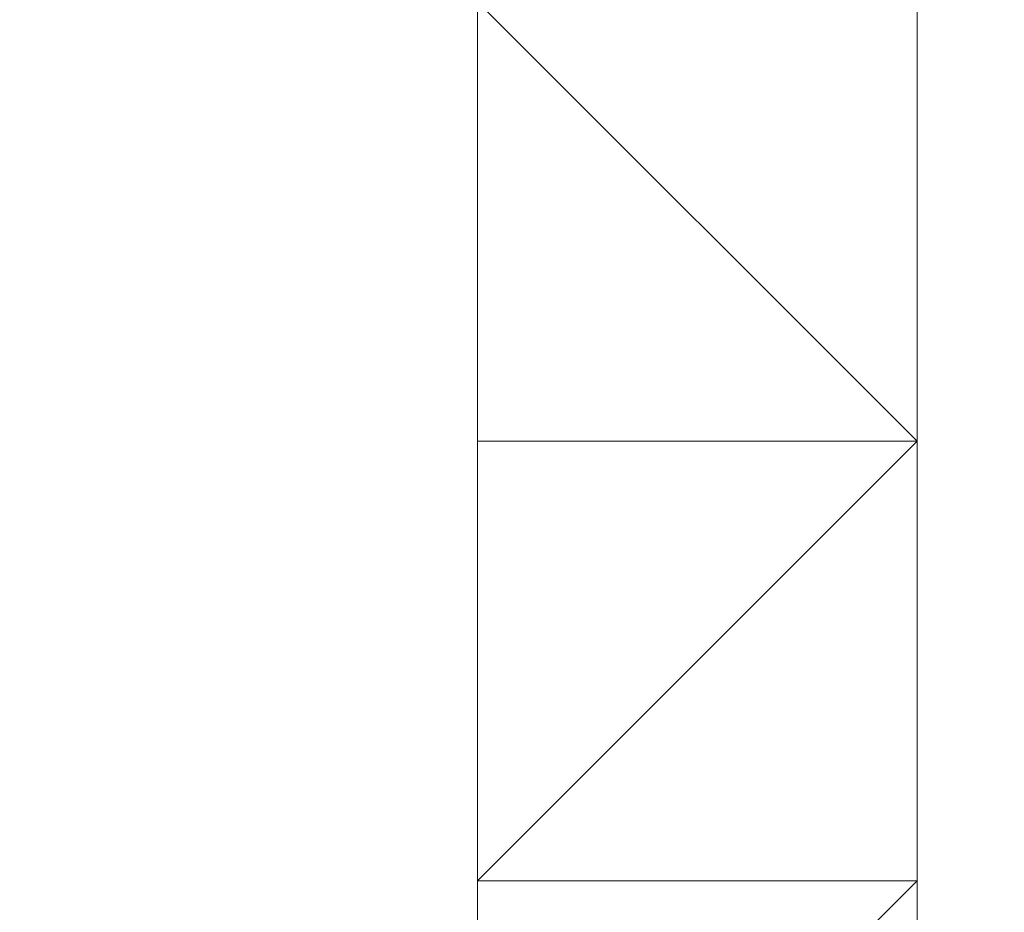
# Model space of a CAD drawing. Header units: inches. Extents: x -79624 to 52587, y -27526 to 10116.
# Tile 194 of 256: x 5675 to 5695, y -7245 to -7227. Entities that reach past the tile are written whole.
import ezdxf
from ezdxf import colors
from ezdxf.entities.mleader import LeaderData, LeaderLine
from ezdxf.math import Vec2, Vec3

# ---------------------------------------------------------------- set-up
doc = ezdxf.new("R2010")
doc.units = ezdxf.units.IN
doc.header["$MEASUREMENT"] = 0
doc.layers.add('- მექანიკური ნაწილი', color=7, linetype='Continuous', lineweight=18)
doc.layers.add('Dimensioning - General', color=7, linetype='Continuous')
doc.styles.add('CT', font='ARIALN.TTF', dxfattribs={"height": 200})
doc.styles.add('GENERATED_STYLE_1', font='txt')
doc.dimstyles.new('GENERATED_STYLE__1', dxfattribs={"dimtxt": 100, "dimasz": 76, "dimexe": 0.18, "dimexo": 0.0625, "dimgap": 0, "dimtad": 0, "dimdec": 0, "dimlfac": 0.1, "dimzin": 0, "dimdsep": 46, "dimtxsty": 'GENERATED_STYLE_1', "dimblk": 'ARROWHEAD_5', "dimblk1": 'ARROWHEAD_5', "dimblk2": 'ARROWHEAD_5', "dimcen": 0.09, "dimse1": 1, "dimse2": 1, "dimclrd": 7, "dimclre": 7, "dimclrt": 7, "dimadec": 0, "dimazin": 0, "dimtfac": 1, "dimtdec": 4, "dimtmove": 0, "dimatfit": 3, "dimfxl": 1, "dimtolj": 1, "dimtzin": 0, "dimarcsym": 0})

# ---------------------------------------------------------------- blocks, each defined once
blk = doc.blocks.new('ARROWHEAD_5')
at = {"linetype": 'Continuous', "lineweight": 0}
blk.add_hatch(color=0, dxfattribs=at).paths.add_polyline_path([(-1, 0.2679), (0, 0), (-1, -0.2679)])
at = {"color": 0, "linetype": 'Continuous', "lineweight": 0}
blk.add_line((0, 0), (-1, 0), dxfattribs=at)
blk = doc.blocks.new('*D249')
at = {"layer": 'Defpoints', "color": 0, "linetype": 'Continuous', "transparency": 16777216}
for p in [(358.556, 209.203), (25258.556, 209.203), (1258.556, -26125.722)]:
    blk.add_point(p, dxfattribs=at)
at = {"layer": 'Dimensioning - General', "color": 7, "linetype": 'Continuous', "lineweight": -2, "transparency": 16777216}
for p, q in [((358.556, 133.203), (358.556, -12795.724)), ((358.556, -26049.722), (358.556, -13148.104))]:
    blk.add_line(p, q, dxfattribs=at)
at = {"layer": 'Dimensioning - General', "color": 7, "linetype": 'Continuous', "lineweight": -2, "transparency": 16777216, "xscale": 76.00000000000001, "yscale": 76.00000000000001, "zscale": 76.00000000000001}
for p, rotation in [((358.556, 209.203), 90), ((358.556, -26125.722), 270)]:
    blk.add_blockref('ARROWHEAD_5', p, dxfattribs=dict(at, rotation=rotation))
at = {"layer": 'Dimensioning - General', "color": 7, "linetype": 'Continuous', "lineweight": 13, "transparency": 16777216, "insert": (358.556, -12971.914), "char_height": 100, "attachment_point": 5, "rotation": 90, "style": 'GENERATED_STYLE_1'}
blk.add_mtext('\\A1;2633', dxfattribs=at)
blk = doc.blocks.new('_DotSmall')
at = {"color": 0, "linetype": 'ByBlock', "const_width": 0.5}
blk.add_lwpolyline([(-0.0625, 0, 1), (0.0625, 0, 1)], format="xyb", close=True, dxfattribs=at)

msp = doc.modelspace()

# ---------------------------------------------------------------- linework, layer by layer
at = {"layer": '- მექანიკური ნაწილი', "color": 7, "lineweight": 0}
for points in [[(5684.05963, -7702.34471), (5684.05963, -7199.35115), (5657.11354, -7199.35115), (5684.05963, -7199.35115), (5657.11354, -7199.35115), (5684.05963, -7199.35115), (5657.11354, -7199.35115), (5657.11354, -7037.67465), (5639.14949, -7037.67465), (5639.14949, -7010.72856), (5630.16746, -7010.72856), (5630.16746, -7037.67465), (5639.14949, -7037.67465), (5657.11354, -7037.67465), (5639.14949, -7037.67465), (5639.14949, -7199.35115), (5630.16746, -7199.35115), (5639.14949, -7199.35115), (5639.14949, -7702.34471)], [(5782.86193, -7037.67465), (5728.96977, -7037.67465), (5684.05963, -7037.67465), (5684.05963, -7199.35115), (5684.05963, -7702.34471), (5657.11354, -7702.34471), (5657.11354, -7855.03918), (5639.14949, -7855.03918), (5639.14949, -7890.96729)], [(5657.11354, -7037.67465), (5657.11354, -7199.35115), (5684.05963, -7199.35115), (5684.05963, -7702.34471)], [(5728.96977, -7199.35115), (5684.05963, -7199.35115), (5684.05963, -7702.34471)]]:
    msp.add_lwpolyline(points, dxfattribs=at)
at = {"layer": '- მექანიკური ნაწილი', "lineweight": 0}
for points in [[(5684.05963, -7226.29723), (5693.04166, -7226.29723), (5693.04166, -7235.27926)], [(5684.05963, -7226.29723), (5684.05963, -7235.27926), (5693.04166, -7235.27926)], [(5693.04166, -7226.29723), (5684.05963, -7226.29723), (5693.04166, -7235.27926)], [(5684.05963, -7226.29723), (5693.04166, -7226.29723), (5693.04166, -7235.27926)], [(5693.04166, -7226.29723), (5684.05963, -7226.29723), (5693.04166, -7235.27926)], [(5684.05963, -7226.29723), (5693.04166, -7226.29723), (5693.04166, -7235.27926)], [(5693.04166, -7226.29723), (5684.05963, -7226.29723), (5693.04166, -7235.27926)], [(5684.05963, -7235.27926), (5684.05963, -7244.26129)], [(5693.04166, -7235.27926), (5684.05963, -7235.27926), (5684.05963, -7244.26129)], [(5693.04166, -7244.26129), (5693.04166, -7235.27926), (5684.05963, -7244.26129)], [(5684.05963, -7235.27926), (5693.04166, -7235.27926), (5684.05963, -7244.26129)], [(5693.04166, -7235.27926), (5684.05963, -7235.27926)], [(5693.04166, -7235.27926), (5684.05963, -7235.27926), (5684.05963, -7244.26129)], [(5693.04166, -7244.26129), (5693.04166, -7235.27926), (5684.05963, -7244.26129)], [(5684.05963, -7235.27926), (5693.04166, -7235.27926), (5684.05963, -7244.26129)], [(5684.05963, -7235.27926), (5684.05963, -7244.26129)], [(5693.04166, -7235.27926), (5684.05963, -7235.27926), (5684.05963, -7244.26129)], [(5693.04166, -7244.26129), (5693.04166, -7235.27926), (5684.05963, -7244.26129)], [(5693.04166, -7244.26129), (5693.04166, -7235.27926), (5693.04166, -7244.26129), (5684.05963, -7244.26129)], [(5684.05963, -7235.27926), (5693.04166, -7235.27926), (5684.05963, -7244.26129)], [(5693.04166, -7244.26129), (5684.05963, -7253.24331), (5693.04166, -7253.24331)], [(5684.05963, -7244.26129), (5693.04166, -7244.26129), (5684.05963, -7253.24331)], [(5693.04166, -7244.26129), (5684.05963, -7244.26129), (5684.05963, -7253.24331)], [(5684.05963, -7244.26129), (5693.04166, -7244.26129), (5684.05963, -7253.24331)], [(5693.04166, -7244.26129), (5684.05963, -7244.26129), (5684.05963, -7253.24331)], [(5684.05963, -7244.26129), (5693.04166, -7244.26129), (5684.05963, -7253.24331)], [(5693.04166, -7244.26129), (5684.05963, -7244.26129), (5684.05963, -7253.24331)]]:
    msp.add_lwpolyline(points, close=True, dxfattribs=at)
for points in [[(5684.05963, -7226.29723), (5693.04166, -7235.27926)], [(5684.05963, -7235.27926), (5684.05963, -7226.29723)], [(5684.05963, -7226.29723), (5684.05963, -7235.27926), (5684.05963, -7226.29723)], [(5684.05963, -7226.29723), (5684.05963, -7235.27926), (5684.05963, -7226.29723)], [(5684.05963, -7226.29723), (5684.05963, -7235.27926), (5684.05963, -7226.29723)], [(5684.05963, -7226.29723), (5684.05963, -7235.27926), (5684.05963, -7226.29723)], [(5684.05963, -7226.29723), (5684.05963, -7235.27926), (5684.05963, -7226.29723)], [(5684.05963, -7226.29723), (5684.05963, -7235.27926), (5684.05963, -7226.29723)], [(5684.05963, -7226.29723), (5684.05963, -7235.27926), (5684.05963, -7226.29723)], [(5684.05963, -7226.29723), (5684.05963, -7235.27926), (5684.05963, -7226.29723)], [(5684.05963, -7226.29723), (5684.05963, -7235.27926), (5684.05963, -7226.29723)], [(5684.05963, -7226.29723), (5684.05963, -7235.27926), (5684.05963, -7226.29723)], [(5684.05963, -7226.29723), (5684.05963, -7235.27926), (5684.05963, -7226.29723)], [(5684.05963, -7226.29723), (5684.05963, -7235.27926), (5684.05963, -7226.29723)], [(5693.04166, -7235.27926), (5684.05963, -7226.29723)], [(5684.05963, -7226.29723), (5693.04166, -7235.27926)], [(5684.05963, -7235.27926), (5684.05963, -7226.29723)], [(5684.05963, -7226.29723), (5684.05963, -7235.27926), (5684.05963, -7226.29723)], [(5684.05963, -7226.29723), (5684.05963, -7235.27926), (5684.05963, -7226.29723)], [(5684.05963, -7226.29723), (5684.05963, -7235.27926), (5684.05963, -7226.29723)], [(5684.05963, -7226.29723), (5684.05963, -7235.27926), (5684.05963, -7226.29723)], [(5684.05963, -7226.29723), (5684.05963, -7235.27926), (5684.05963, -7226.29723)], [(5684.05963, -7226.29723), (5684.05963, -7235.27926), (5684.05963, -7226.29723)], [(5684.05963, -7226.29723), (5684.05963, -7235.27926), (5684.05963, -7226.29723)], [(5684.05963, -7226.29723), (5684.05963, -7235.27926), (5684.05963, -7226.29723)], [(5684.05963, -7226.29723), (5684.05963, -7235.27926), (5684.05963, -7226.29723)], [(5684.05963, -7226.29723), (5684.05963, -7235.27926), (5684.05963, -7226.29723)], [(5684.05963, -7226.29723), (5684.05963, -7235.27926), (5684.05963, -7226.29723)], [(5684.05963, -7226.29723), (5684.05963, -7235.27926), (5684.05963, -7226.29723)], [(5684.05963, -7226.29723), (5684.05963, -7235.27926)], [(5693.04166, -7235.27926), (5684.05963, -7226.29723)], [(5684.05963, -7226.29723), (5693.04166, -7235.27926)], [(5684.05963, -7235.27926), (5684.05963, -7226.29723)], [(5684.05963, -7226.29723), (5684.05963, -7235.27926), (5684.05963, -7226.29723)], [(5684.05963, -7226.29723), (5684.05963, -7235.27926), (5684.05963, -7226.29723)], [(5684.05963, -7226.29723), (5684.05963, -7235.27926), (5684.05963, -7226.29723)], [(5684.05963, -7226.29723), (5684.05963, -7235.27926), (5684.05963, -7226.29723)], [(5684.05963, -7226.29723), (5684.05963, -7235.27926), (5684.05963, -7226.29723)], [(5684.05963, -7226.29723), (5684.05963, -7235.27926), (5684.05963, -7226.29723)], [(5684.05963, -7226.29723), (5684.05963, -7235.27926), (5684.05963, -7226.29723)], [(5684.05963, -7226.29723), (5684.05963, -7235.27926), (5684.05963, -7226.29723)], [(5684.05963, -7226.29723), (5684.05963, -7235.27926), (5684.05963, -7226.29723)], [(5684.05963, -7226.29723), (5684.05963, -7235.27926), (5684.05963, -7226.29723)], [(5684.05963, -7226.29723), (5684.05963, -7235.27926), (5684.05963, -7226.29723)], [(5684.05963, -7226.29723), (5684.05963, -7235.27926), (5684.05963, -7226.29723)], [(5684.05963, -7226.29723), (5684.05963, -7235.27926)], [(5693.04166, -7235.27926), (5693.04166, -7226.29723), (5693.04166, -7235.27926)], [(5693.04166, -7235.27926), (5693.04166, -7226.29723), (5693.04166, -7235.27926)], [(5693.04166, -7226.29723), (5693.04166, -7235.27926), (5693.04166, -7226.29723)], [(5693.04166, -7226.29723), (5693.04166, -7235.27926), (5693.04166, -7226.29723)], [(5693.04166, -7226.29723), (5693.04166, -7235.27926), (5693.04166, -7226.29723)], [(5693.04166, -7226.29723), (5693.04166, -7235.27926), (5693.04166, -7226.29723)], [(5693.04166, -7226.29723), (5693.04166, -7235.27926), (5693.04166, -7226.29723)], [(5693.04166, -7226.29723), (5693.04166, -7235.27926), (5693.04166, -7226.29723)], [(5693.04166, -7226.29723), (5693.04166, -7235.27926), (5693.04166, -7226.29723)], [(5693.04166, -7226.29723), (5693.04166, -7235.27926), (5693.04166, -7226.29723)], [(5693.04166, -7226.29723), (5693.04166, -7235.27926), (5693.04166, -7226.29723)], [(5693.04166, -7226.29723), (5693.04166, -7235.27926), (5693.04166, -7226.29723)], [(5693.04166, -7226.29723), (5693.04166, -7235.27926), (5693.04166, -7226.29723)], [(5693.04166, -7226.29723), (5693.04166, -7235.27926), (5693.04166, -7226.29723)], [(5693.04166, -7226.29723), (5693.04166, -7235.27926), (5693.04166, -7226.29723)], [(5693.04166, -7226.29723), (5693.04166, -7235.27926), (5693.04166, -7226.29723)], [(5693.04166, -7226.29723), (5693.04166, -7235.27926), (5693.04166, -7226.29723)], [(5693.04166, -7226.29723), (5693.04166, -7235.27926), (5693.04166, -7226.29723)], [(5693.04166, -7226.29723), (5693.04166, -7235.27926), (5693.04166, -7226.29723)], [(5693.04166, -7226.29723), (5693.04166, -7235.27926), (5693.04166, -7226.29723)], [(5693.04166, -7226.29723), (5693.04166, -7235.27926), (5693.04166, -7226.29723)], [(5693.04166, -7226.29723), (5693.04166, -7235.27926), (5693.04166, -7226.29723)], [(5693.04166, -7226.29723), (5693.04166, -7235.27926), (5693.04166, -7226.29723)], [(5693.04166, -7226.29723), (5693.04166, -7235.27926), (5693.04166, -7226.29723)], [(5693.04166, -7226.29723), (5693.04166, -7235.27926), (5693.04166, -7226.29723)], [(5693.04166, -7226.29723), (5693.04166, -7235.27926), (5693.04166, -7226.29723)], [(5693.04166, -7226.29723), (5693.04166, -7235.27926), (5693.04166, -7226.29723)], [(5693.04166, -7226.29723), (5693.04166, -7235.27926), (5693.04166, -7226.29723)], [(5693.04166, -7226.29723), (5693.04166, -7235.27926), (5693.04166, -7226.29723)], [(5693.04166, -7226.29723), (5693.04166, -7235.27926), (5693.04166, -7226.29723)], [(5693.04166, -7226.29723), (5693.04166, -7235.27926), (5693.04166, -7226.29723)], [(5693.04166, -7226.29723), (5693.04166, -7235.27926), (5693.04166, -7226.29723)], [(5693.04166, -7226.29723), (5693.04166, -7235.27926), (5693.04166, -7226.29723)], [(5693.04166, -7226.29723), (5693.04166, -7235.27926), (5693.04166, -7226.29723)], [(5693.04166, -7226.29723), (5693.04166, -7235.27926), (5693.04166, -7226.29723)], [(5693.04166, -7226.29723), (5693.04166, -7235.27926), (5693.04166, -7226.29723)], [(5693.04166, -7226.29723), (5693.04166, -7235.27926), (5693.04166, -7226.29723)], [(5693.04166, -7226.29723), (5693.04166, -7235.27926), (5693.04166, -7226.29723)], [(5693.04166, -7226.29723), (5693.04166, -7235.27926), (5693.04166, -7226.29723)], [(5693.04166, -7226.29723), (5693.04166, -7235.27926), (5693.04166, -7226.29723)], [(5693.04166, -7226.29723), (5693.04166, -7235.27926), (5693.04166, -7226.29723)], [(5693.04166, -7226.29723), (5693.04166, -7235.27926), (5693.04166, -7226.29723)], [(5693.04166, -7226.29723), (5693.04166, -7235.27926), (5693.04166, -7226.29723)], [(5693.04166, -7226.29723), (5693.04166, -7235.27926), (5693.04166, -7226.29723)], [(5693.04166, -7226.29723), (5693.04166, -7235.27926), (5693.04166, -7226.29723)], [(5693.04166, -7226.29723), (5693.04166, -7235.27926), (5693.04166, -7226.29723)], [(5693.04166, -7226.29723), (5693.04166, -7235.27926), (5693.04166, -7226.29723)], [(5693.04166, -7226.29723), (5693.04166, -7235.27926), (5693.04166, -7226.29723)], [(5693.04166, -7226.29723), (5693.04166, -7235.27926), (5693.04166, -7226.29723)], [(5693.04166, -7226.29723), (5693.04166, -7235.27926), (5693.04166, -7226.29723)], [(5693.04166, -7235.27926), (5693.04166, -7226.29723), (5693.04166, -7235.27926)], [(5693.04166, -7235.27926), (5693.04166, -7226.29723)], [(5693.04166, -7235.27926), (5693.04166, -7226.29723)], [(5684.05963, -7235.27926), (5684.05963, -7244.26129), (5684.05963, -7235.27926)], [(5684.05963, -7235.27926), (5684.05963, -7244.26129), (5684.05963, -7235.27926)], [(5684.05963, -7235.27926), (5684.05963, -7244.26129), (5684.05963, -7235.27926)], [(5684.05963, -7235.27926), (5684.05963, -7244.26129), (5684.05963, -7235.27926)], [(5684.05963, -7235.27926), (5684.05963, -7244.26129), (5684.05963, -7235.27926)], [(5684.05963, -7235.27926), (5684.05963, -7244.26129), (5684.05963, -7235.27926)], [(5684.05963, -7235.27926), (5684.05963, -7244.26129), (5684.05963, -7235.27926)], [(5693.04166, -7235.27926), (5684.05963, -7244.26129), (5693.04166, -7235.27926)], [(5684.05963, -7244.26129), (5693.04166, -7235.27926)], [(5684.05963, -7235.27926), (5684.05963, -7244.26129), (5684.05963, -7235.27926)], [(5684.05963, -7235.27926), (5684.05963, -7244.26129), (5684.05963, -7235.27926)], [(5684.05963, -7235.27926), (5684.05963, -7244.26129), (5684.05963, -7235.27926)], [(5684.05963, -7235.27926), (5684.05963, -7244.26129), (5684.05963, -7235.27926)], [(5684.05963, -7235.27926), (5684.05963, -7244.26129), (5684.05963, -7235.27926)], [(5684.05963, -7244.26129), (5684.05963, -7235.27926), (5684.05963, -7244.26129)], [(5684.05963, -7235.27926), (5684.05963, -7235.27926)], [(5684.05963, -7235.27926), (5693.04166, -7235.27926), (5684.05963, -7235.27926)], [(5693.04166, -7235.27926), (5684.05963, -7235.27926)], [(5684.05963, -7235.27926), (5684.05963, -7235.27926)], [(5684.05963, -7235.27926), (5684.05963, -7235.27926)], [(5684.05963, -7235.27926), (5684.05963, -7235.27926)], [(5684.05963, -7235.27926), (5684.05963, -7235.27926)], [(5684.05963, -7235.27926), (5684.05963, -7235.27926)], [(5684.05963, -7235.27926), (5684.05963, -7235.27926)], [(5684.05963, -7235.27926), (5684.05963, -7235.27926)], [(5684.05963, -7235.27926), (5684.05963, -7235.27926)], [(5684.05963, -7235.27926), (5684.05963, -7235.27926)], [(5684.05963, -7235.27926), (5684.05963, -7235.27926)], [(5684.05963, -7235.27926), (5684.05963, -7235.27926)], [(5684.05963, -7235.27926), (5684.05963, -7235.27926)], [(5684.05963, -7244.26129), (5684.05963, -7235.27926)], [(5684.05963, -7244.26129), (5684.05963, -7235.27926)], [(5684.05963, -7235.27926), (5684.05963, -7244.26129), (5684.05963, -7235.27926)], [(5684.05963, -7235.27926), (5684.05963, -7244.26129), (5684.05963, -7235.27926)], [(5684.05963, -7235.27926), (5684.05963, -7244.26129), (5684.05963, -7235.27926)], [(5684.05963, -7235.27926), (5684.05963, -7244.26129), (5684.05963, -7235.27926)], [(5684.05963, -7235.27926), (5684.05963, -7244.26129), (5684.05963, -7235.27926)], [(5684.05963, -7235.27926), (5684.05963, -7244.26129), (5684.05963, -7235.27926)], [(5684.05963, -7235.27926), (5684.05963, -7244.26129), (5684.05963, -7235.27926)], [(5693.04166, -7235.27926), (5684.05963, -7244.26129), (5693.04166, -7235.27926)], [(5684.05963, -7244.26129), (5693.04166, -7235.27926)], [(5684.05963, -7235.27926), (5684.05963, -7244.26129), (5684.05963, -7235.27926)], [(5684.05963, -7235.27926), (5684.05963, -7244.26129), (5684.05963, -7235.27926)], [(5684.05963, -7235.27926), (5684.05963, -7244.26129), (5684.05963, -7235.27926)], [(5684.05963, -7235.27926), (5684.05963, -7244.26129), (5684.05963, -7235.27926)], [(5684.05963, -7235.27926), (5684.05963, -7244.26129), (5684.05963, -7235.27926)], [(5684.05963, -7244.26129), (5684.05963, -7235.27926), (5684.05963, -7244.26129)], [(5684.05963, -7235.27926), (5684.05963, -7235.27926)], [(5684.05963, -7235.27926), (5693.04166, -7235.27926)], [(5684.05963, -7235.27926), (5693.04166, -7235.27926)], [(5684.05963, -7235.27926), (5693.04166, -7235.27926), (5684.05963, -7235.27926)], [(5693.04166, -7235.27926), (5684.05963, -7235.27926)], [(5684.05963, -7235.27926), (5684.05963, -7235.27926)], [(5684.05963, -7235.27926), (5684.05963, -7235.27926)], [(5684.05963, -7235.27926), (5684.05963, -7235.27926)], [(5684.05963, -7235.27926), (5684.05963, -7235.27926)], [(5684.05963, -7235.27926), (5684.05963, -7235.27926)], [(5684.05963, -7235.27926), (5684.05963, -7235.27926)], [(5684.05963, -7235.27926), (5684.05963, -7235.27926)], [(5684.05963, -7235.27926), (5684.05963, -7235.27926)], [(5684.05963, -7235.27926), (5684.05963, -7235.27926)], [(5684.05963, -7235.27926), (5684.05963, -7235.27926)], [(5684.05963, -7235.27926), (5684.05963, -7235.27926)], [(5684.05963, -7235.27926), (5684.05963, -7235.27926)], [(5684.05963, -7235.27926), (5693.04166, -7235.27926)], [(5684.05963, -7235.27926), (5684.05963, -7244.26129), (5684.05963, -7235.27926)], [(5684.05963, -7235.27926), (5684.05963, -7244.26129), (5684.05963, -7235.27926)], [(5684.05963, -7235.27926), (5684.05963, -7244.26129), (5684.05963, -7235.27926)], [(5684.05963, -7235.27926), (5684.05963, -7244.26129), (5684.05963, -7235.27926)], [(5684.05963, -7235.27926), (5684.05963, -7244.26129), (5684.05963, -7235.27926)], [(5684.05963, -7235.27926), (5684.05963, -7244.26129), (5684.05963, -7235.27926)], [(5684.05963, -7235.27926), (5684.05963, -7244.26129), (5684.05963, -7235.27926)], [(5693.04166, -7235.27926), (5684.05963, -7244.26129), (5693.04166, -7235.27926)], [(5684.05963, -7244.26129), (5693.04166, -7235.27926)], [(5684.05963, -7235.27926), (5684.05963, -7244.26129), (5684.05963, -7235.27926)], [(5684.05963, -7235.27926), (5684.05963, -7244.26129), (5684.05963, -7235.27926)], [(5684.05963, -7235.27926), (5684.05963, -7244.26129), (5684.05963, -7235.27926)], [(5684.05963, -7235.27926), (5684.05963, -7244.26129), (5684.05963, -7235.27926)], [(5684.05963, -7235.27926), (5684.05963, -7244.26129), (5684.05963, -7235.27926)], [(5684.05963, -7244.26129), (5684.05963, -7235.27926), (5684.05963, -7244.26129)], [(5684.05963, -7235.27926), (5684.05963, -7235.27926)], [(5684.05963, -7235.27926), (5693.04166, -7235.27926)], [(5684.05963, -7235.27926), (5693.04166, -7235.27926)], [(5684.05963, -7235.27926), (5693.04166, -7235.27926), (5684.05963, -7235.27926)], [(5693.04166, -7235.27926), (5684.05963, -7235.27926)], [(5684.05963, -7235.27926), (5684.05963, -7235.27926)], [(5684.05963, -7235.27926), (5684.05963, -7235.27926)], [(5684.05963, -7235.27926), (5684.05963, -7235.27926)], [(5684.05963, -7235.27926), (5684.05963, -7235.27926)], [(5684.05963, -7235.27926), (5684.05963, -7235.27926)], [(5684.05963, -7235.27926), (5684.05963, -7235.27926)], [(5684.05963, -7235.27926), (5684.05963, -7235.27926)], [(5684.05963, -7235.27926), (5684.05963, -7235.27926)], [(5684.05963, -7235.27926), (5684.05963, -7235.27926)], [(5684.05963, -7235.27926), (5684.05963, -7235.27926)], [(5684.05963, -7235.27926), (5684.05963, -7235.27926)], [(5684.05963, -7235.27926), (5684.05963, -7235.27926)], [(5684.05963, -7235.27926), (5693.04166, -7235.27926)], [(5693.04166, -7244.26129), (5693.04166, -7235.27926), (5693.04166, -7244.26129)], [(5693.04166, -7235.27926), (5693.04166, -7235.27926)], [(5693.04166, -7244.26129), (5693.04166, -7235.27926), (5693.04166, -7244.26129)], [(5693.04166, -7235.27926), (5693.04166, -7235.27926)], [(5693.04166, -7235.27926), (5693.04166, -7244.26129), (5693.04166, -7235.27926)], [(5693.04166, -7235.27926), (5693.04166, -7244.26129), (5693.04166, -7235.27926)], [(5693.04166, -7235.27926), (5693.04166, -7244.26129), (5693.04166, -7235.27926)], [(5693.04166, -7235.27926), (5693.04166, -7244.26129), (5693.04166, -7235.27926)], [(5693.04166, -7235.27926), (5693.04166, -7244.26129), (5693.04166, -7235.27926)], [(5693.04166, -7235.27926), (5693.04166, -7244.26129), (5693.04166, -7235.27926)], [(5693.04166, -7235.27926), (5693.04166, -7244.26129), (5693.04166, -7235.27926)], [(5693.04166, -7235.27926), (5693.04166, -7244.26129), (5693.04166, -7235.27926)], [(5693.04166, -7235.27926), (5693.04166, -7235.27926)], [(5693.04166, -7244.26129), (5693.04166, -7235.27926), (5693.04166, -7244.26129)], [(5693.04166, -7235.27926), (5693.04166, -7244.26129), (5693.04166, -7235.27926)], [(5693.04166, -7235.27926), (5693.04166, -7244.26129), (5693.04166, -7235.27926)], [(5693.04166, -7235.27926), (5693.04166, -7244.26129), (5693.04166, -7235.27926)], [(5693.04166, -7235.27926), (5693.04166, -7244.26129), (5693.04166, -7235.27926)], [(5693.04166, -7235.27926), (5693.04166, -7244.26129), (5693.04166, -7235.27926)], [(5693.04166, -7235.27926), (5693.04166, -7244.26129), (5693.04166, -7235.27926)], [(5693.04166, -7235.27926), (5693.04166, -7235.27926)], [(5693.04166, -7235.27926), (5693.04166, -7235.27926)], [(5693.04166, -7235.27926), (5693.04166, -7235.27926)], [(5693.04166, -7235.27926), (5693.04166, -7235.27926)], [(5693.04166, -7235.27926), (5693.04166, -7235.27926)], [(5693.04166, -7235.27926), (5693.04166, -7235.27926)], [(5693.04166, -7235.27926), (5693.04166, -7235.27926)], [(5693.04166, -7235.27926), (5693.04166, -7235.27926)], [(5693.04166, -7235.27926), (5693.04166, -7235.27926)], [(5693.04166, -7235.27926), (5693.04166, -7235.27926)], [(5693.04166, -7235.27926), (5693.04166, -7235.27926)], [(5693.04166, -7235.27926), (5693.04166, -7235.27926)], [(5693.04166, -7235.27926), (5693.04166, -7235.27926)], [(5693.04166, -7235.27926), (5693.04166, -7235.27926)], [(5693.04166, -7235.27926), (5693.04166, -7235.27926)], [(5693.04166, -7235.27926), (5693.04166, -7235.27926)], [(5693.04166, -7235.27926), (5693.04166, -7235.27926)], [(5693.04166, -7235.27926), (5693.04166, -7235.27926)], [(5693.04166, -7235.27926), (5693.04166, -7244.26129), (5693.04166, -7235.27926)], [(5693.04166, -7235.27926), (5693.04166, -7244.26129), (5693.04166, -7235.27926)], [(5693.04166, -7235.27926), (5693.04166, -7244.26129), (5693.04166, -7235.27926)], [(5693.04166, -7235.27926), (5693.04166, -7244.26129), (5693.04166, -7235.27926)], [(5693.04166, -7235.27926), (5693.04166, -7244.26129), (5693.04166, -7235.27926)], [(5693.04166, -7235.27926), (5693.04166, -7244.26129), (5693.04166, -7235.27926)], [(5693.04166, -7235.27926), (5693.04166, -7244.26129), (5693.04166, -7235.27926)], [(5693.04166, -7235.27926), (5693.04166, -7244.26129), (5693.04166, -7235.27926)], [(5693.04166, -7235.27926), (5693.04166, -7244.26129)], [(5693.04166, -7235.27926), (5693.04166, -7235.27926)], [(5693.04166, -7244.26129), (5693.04166, -7235.27926), (5693.04166, -7244.26129)], [(5693.04166, -7235.27926), (5693.04166, -7244.26129), (5693.04166, -7235.27926)], [(5693.04166, -7235.27926), (5693.04166, -7244.26129), (5693.04166, -7235.27926)], [(5693.04166, -7235.27926), (5693.04166, -7244.26129), (5693.04166, -7235.27926)], [(5693.04166, -7235.27926), (5693.04166, -7244.26129), (5693.04166, -7235.27926)], [(5693.04166, -7235.27926), (5693.04166, -7244.26129), (5693.04166, -7235.27926)], [(5693.04166, -7235.27926), (5693.04166, -7244.26129), (5693.04166, -7235.27926)], [(5693.04166, -7235.27926), (5693.04166, -7235.27926)], [(5693.04166, -7235.27926), (5693.04166, -7235.27926)], [(5693.04166, -7235.27926), (5693.04166, -7235.27926)], [(5693.04166, -7235.27926), (5693.04166, -7235.27926)], [(5693.04166, -7235.27926), (5693.04166, -7235.27926)], [(5693.04166, -7235.27926), (5693.04166, -7235.27926)], [(5693.04166, -7235.27926), (5693.04166, -7235.27926)], [(5693.04166, -7235.27926), (5693.04166, -7235.27926)], [(5693.04166, -7235.27926), (5693.04166, -7235.27926)], [(5693.04166, -7235.27926), (5693.04166, -7235.27926)], [(5693.04166, -7235.27926), (5693.04166, -7235.27926)], [(5693.04166, -7235.27926), (5693.04166, -7235.27926)], [(5693.04166, -7235.27926), (5693.04166, -7235.27926)], [(5693.04166, -7235.27926), (5693.04166, -7235.27926)], [(5693.04166, -7235.27926), (5693.04166, -7235.27926)], [(5693.04166, -7235.27926), (5693.04166, -7235.27926)], [(5693.04166, -7235.27926), (5693.04166, -7235.27926)], [(5693.04166, -7235.27926), (5693.04166, -7235.27926)], [(5693.04166, -7235.27926), (5693.04166, -7244.26129), (5693.04166, -7235.27926)], [(5693.04166, -7235.27926), (5693.04166, -7244.26129), (5693.04166, -7235.27926)], [(5693.04166, -7235.27926), (5693.04166, -7244.26129), (5693.04166, -7235.27926)], [(5693.04166, -7235.27926), (5693.04166, -7244.26129), (5693.04166, -7235.27926)], [(5693.04166, -7235.27926), (5693.04166, -7244.26129), (5693.04166, -7235.27926)], [(5693.04166, -7235.27926), (5693.04166, -7244.26129), (5693.04166, -7235.27926)], [(5693.04166, -7235.27926), (5693.04166, -7244.26129), (5693.04166, -7235.27926)], [(5693.04166, -7235.27926), (5693.04166, -7244.26129), (5693.04166, -7235.27926)], [(5693.04166, -7235.27926), (5693.04166, -7235.27926)], [(5693.04166, -7244.26129), (5693.04166, -7235.27926), (5693.04166, -7244.26129)], [(5693.04166, -7235.27926), (5693.04166, -7244.26129), (5693.04166, -7235.27926)], [(5693.04166, -7235.27926), (5693.04166, -7244.26129), (5693.04166, -7235.27926)], [(5693.04166, -7235.27926), (5693.04166, -7244.26129), (5693.04166, -7235.27926)], [(5693.04166, -7235.27926), (5693.04166, -7244.26129), (5693.04166, -7235.27926)], [(5693.04166, -7235.27926), (5693.04166, -7244.26129), (5693.04166, -7235.27926)], [(5693.04166, -7235.27926), (5693.04166, -7244.26129), (5693.04166, -7235.27926)], [(5693.04166, -7235.27926), (5693.04166, -7235.27926)], [(5693.04166, -7235.27926), (5693.04166, -7235.27926)], [(5693.04166, -7235.27926), (5693.04166, -7235.27926)], [(5693.04166, -7235.27926), (5693.04166, -7235.27926)], [(5693.04166, -7235.27926), (5693.04166, -7235.27926)], [(5693.04166, -7235.27926), (5693.04166, -7235.27926)], [(5693.04166, -7235.27926), (5693.04166, -7235.27926)], [(5693.04166, -7235.27926), (5693.04166, -7235.27926)], [(5693.04166, -7235.27926), (5693.04166, -7235.27926)], [(5693.04166, -7235.27926), (5693.04166, -7235.27926)], [(5693.04166, -7235.27926), (5693.04166, -7235.27926)], [(5693.04166, -7235.27926), (5693.04166, -7235.27926)], [(5693.04166, -7235.27926), (5693.04166, -7235.27926)], [(5693.04166, -7235.27926), (5693.04166, -7235.27926)], [(5693.04166, -7235.27926), (5693.04166, -7235.27926)], [(5693.04166, -7235.27926), (5693.04166, -7235.27926)], [(5693.04166, -7235.27926), (5693.04166, -7235.27926)], [(5693.04166, -7235.27926), (5693.04166, -7235.27926)], [(5693.04166, -7244.26129), (5693.04166, -7235.27926), (5693.04166, -7244.26129)], [(5693.04166, -7235.27926), (5693.04166, -7235.27926)], [(5693.04166, -7244.26129), (5693.04166, -7235.27926)], [(5693.04166, -7244.26129), (5693.04166, -7235.27926)], [(5684.05963, -7253.24331), (5693.04166, -7244.26129), (5684.05963, -7253.24331)], [(5693.04166, -7244.26129), (5684.05963, -7253.24331), (5693.04166, -7244.26129)], [(5693.04166, -7244.26129), (5684.05963, -7253.24331), (5693.04166, -7244.26129)], [(5693.04166, -7244.26129), (5684.05963, -7253.24331), (5693.04166, -7244.26129)], [(5693.04166, -7244.26129), (5684.05963, -7253.24331), (5693.04166, -7244.26129)], [(5693.04166, -7244.26129), (5684.05963, -7253.24331), (5693.04166, -7244.26129)], [(5684.05963, -7244.26129), (5684.05963, -7253.24331), (5684.05963, -7244.26129)], [(5684.05963, -7244.26129), (5684.05963, -7253.24331), (5684.05963, -7244.26129)], [(5684.05963, -7244.26129), (5684.05963, -7253.24331), (5684.05963, -7244.26129)], [(5684.05963, -7244.26129), (5684.05963, -7253.24331), (5684.05963, -7244.26129)], [(5684.05963, -7244.26129), (5684.05963, -7253.24331), (5684.05963, -7244.26129)], [(5684.05963, -7244.26129), (5684.05963, -7253.24331), (5684.05963, -7244.26129)], [(5684.05963, -7244.26129), (5684.05963, -7253.24331), (5684.05963, -7244.26129)], [(5684.05963, -7244.26129), (5684.05963, -7253.24331), (5684.05963, -7244.26129)], [(5684.05963, -7244.26129), (5684.05963, -7253.24331), (5684.05963, -7244.26129)], [(5684.05963, -7244.26129), (5684.05963, -7253.24331), (5684.05963, -7244.26129)], [(5684.05963, -7244.26129), (5684.05963, -7253.24331), (5684.05963, -7244.26129)], [(5684.05963, -7244.26129), (5684.05963, -7253.24331), (5684.05963, -7244.26129)], [(5684.05963, -7244.26129), (5684.05963, -7253.24331), (5684.05963, -7244.26129)], [(5684.05963, -7244.26129), (5684.05963, -7253.24331), (5684.05963, -7244.26129)], [(5684.05963, -7244.26129), (5684.05963, -7253.24331), (5684.05963, -7244.26129)], [(5684.05963, -7244.26129), (5684.05963, -7253.24331), (5684.05963, -7244.26129)], [(5684.05963, -7244.26129), (5684.05963, -7253.24331), (5684.05963, -7244.26129)], [(5684.05963, -7244.26129), (5684.05963, -7253.24331), (5684.05963, -7244.26129)], [(5684.05963, -7244.26129), (5684.05963, -7253.24331), (5684.05963, -7244.26129)], [(5684.05963, -7244.26129), (5684.05963, -7253.24331), (5684.05963, -7244.26129)], [(5693.04166, -7244.26129), (5684.05963, -7253.24331), (5693.04166, -7244.26129)], [(5693.04166, -7244.26129), (5684.05963, -7253.24331), (5693.04166, -7244.26129)], [(5693.04166, -7244.26129), (5684.05963, -7253.24331), (5693.04166, -7244.26129)], [(5693.04166, -7244.26129), (5684.05963, -7253.24331), (5693.04166, -7244.26129)], [(5693.04166, -7244.26129), (5684.05963, -7253.24331), (5693.04166, -7244.26129)], [(5684.05963, -7244.26129), (5693.04166, -7244.26129), (5684.05963, -7244.26129)], [(5684.05963, -7244.26129), (5684.05963, -7244.26129)], [(5693.04166, -7244.26129), (5684.05963, -7244.26129), (5693.04166, -7244.26129)], [(5684.05963, -7244.26129), (5684.05963, -7244.26129)], [(5693.04166, -7244.26129), (5684.05963, -7244.26129), (5693.04166, -7244.26129)], [(5684.05963, -7244.26129), (5693.04166, -7244.26129), (5684.05963, -7244.26129)], [(5684.05963, -7244.26129), (5684.05963, -7244.26129)], [(5684.05963, -7244.26129), (5684.05963, -7244.26129)], [(5684.05963, -7244.26129), (5684.05963, -7244.26129)], [(5684.05963, -7244.26129), (5684.05963, -7244.26129)], [(5684.05963, -7244.26129), (5684.05963, -7244.26129)], [(5684.05963, -7244.26129), (5684.05963, -7244.26129)], [(5684.05963, -7244.26129), (5684.05963, -7244.26129)], [(5684.05963, -7244.26129), (5684.05963, -7244.26129)], [(5684.05963, -7244.26129), (5684.05963, -7244.26129)], [(5684.05963, -7244.26129), (5684.05963, -7244.26129)], [(5684.05963, -7244.26129), (5684.05963, -7244.26129)], [(5684.05963, -7244.26129), (5693.04166, -7244.26129), (5684.05963, -7244.26129)], [(5684.05963, -7244.26129), (5684.05963, -7244.26129)], [(5684.05963, -7244.26129), (5684.05963, -7244.26129)], [(5684.05963, -7244.26129), (5684.05963, -7244.26129)], [(5684.05963, -7244.26129), (5684.05963, -7244.26129)], [(5684.05963, -7244.26129), (5684.05963, -7244.26129)], [(5684.05963, -7244.26129), (5684.05963, -7244.26129)], [(5693.04166, -7244.26129), (5684.05963, -7253.24331), (5693.04166, -7244.26129)], [(5693.04166, -7244.26129), (5684.05963, -7253.24331), (5693.04166, -7244.26129)], [(5693.04166, -7244.26129), (5684.05963, -7253.24331), (5693.04166, -7244.26129)], [(5693.04166, -7244.26129), (5684.05963, -7253.24331), (5693.04166, -7244.26129)], [(5693.04166, -7244.26129), (5684.05963, -7253.24331), (5693.04166, -7244.26129)], [(5684.05963, -7244.26129), (5684.05963, -7253.24331), (5684.05963, -7244.26129)], [(5684.05963, -7244.26129), (5684.05963, -7253.24331), (5684.05963, -7244.26129)], [(5684.05963, -7244.26129), (5684.05963, -7253.24331), (5684.05963, -7244.26129)], [(5684.05963, -7244.26129), (5684.05963, -7253.24331), (5684.05963, -7244.26129)], [(5684.05963, -7244.26129), (5684.05963, -7253.24331), (5684.05963, -7244.26129)], [(5684.05963, -7244.26129), (5684.05963, -7253.24331), (5684.05963, -7244.26129)], [(5684.05963, -7244.26129), (5684.05963, -7253.24331), (5684.05963, -7244.26129)], [(5684.05963, -7244.26129), (5684.05963, -7253.24331), (5684.05963, -7244.26129)], [(5684.05963, -7244.26129), (5684.05963, -7253.24331), (5684.05963, -7244.26129)], [(5684.05963, -7244.26129), (5684.05963, -7253.24331), (5684.05963, -7244.26129)], [(5684.05963, -7244.26129), (5684.05963, -7253.24331), (5684.05963, -7244.26129)], [(5684.05963, -7244.26129), (5684.05963, -7253.24331), (5684.05963, -7244.26129)], [(5684.05963, -7244.26129), (5684.05963, -7253.24331), (5684.05963, -7244.26129)], [(5684.05963, -7244.26129), (5684.05963, -7253.24331), (5684.05963, -7244.26129)], [(5684.05963, -7244.26129), (5684.05963, -7253.24331), (5684.05963, -7244.26129)], [(5684.05963, -7244.26129), (5684.05963, -7253.24331), (5684.05963, -7244.26129)], [(5684.05963, -7244.26129), (5684.05963, -7253.24331), (5684.05963, -7244.26129)], [(5684.05963, -7244.26129), (5684.05963, -7253.24331), (5684.05963, -7244.26129)], [(5684.05963, -7244.26129), (5684.05963, -7253.24331), (5684.05963, -7244.26129)], [(5684.05963, -7244.26129), (5684.05963, -7253.24331), (5684.05963, -7244.26129)], [(5693.04166, -7244.26129), (5684.05963, -7253.24331), (5693.04166, -7244.26129)], [(5693.04166, -7244.26129), (5684.05963, -7253.24331), (5693.04166, -7244.26129)], [(5693.04166, -7244.26129), (5684.05963, -7253.24331), (5693.04166, -7244.26129)], [(5693.04166, -7244.26129), (5684.05963, -7253.24331), (5693.04166, -7244.26129)], [(5693.04166, -7244.26129), (5684.05963, -7253.24331), (5693.04166, -7244.26129)], [(5684.05963, -7244.26129), (5693.04166, -7244.26129), (5684.05963, -7244.26129)], [(5684.05963, -7244.26129), (5684.05963, -7244.26129)], [(5693.04166, -7244.26129), (5684.05963, -7244.26129), (5693.04166, -7244.26129)], [(5684.05963, -7244.26129), (5684.05963, -7244.26129)], [(5693.04166, -7244.26129), (5684.05963, -7244.26129), (5693.04166, -7244.26129)], [(5684.05963, -7244.26129), (5693.04166, -7244.26129), (5684.05963, -7244.26129)], [(5684.05963, -7244.26129), (5684.05963, -7244.26129)], [(5684.05963, -7244.26129), (5684.05963, -7244.26129)], [(5684.05963, -7244.26129), (5684.05963, -7244.26129)], [(5684.05963, -7244.26129), (5684.05963, -7244.26129)], [(5684.05963, -7244.26129), (5684.05963, -7244.26129)], [(5684.05963, -7244.26129), (5684.05963, -7244.26129)], [(5684.05963, -7244.26129), (5684.05963, -7244.26129)], [(5684.05963, -7244.26129), (5684.05963, -7244.26129)], [(5684.05963, -7244.26129), (5684.05963, -7244.26129)], [(5684.05963, -7244.26129), (5684.05963, -7244.26129)], [(5684.05963, -7244.26129), (5684.05963, -7244.26129)], [(5684.05963, -7244.26129), (5693.04166, -7244.26129), (5684.05963, -7244.26129)], [(5693.04166, -7244.26129), (5684.05963, -7244.26129)], [(5684.05963, -7244.26129), (5684.05963, -7244.26129)], [(5684.05963, -7244.26129), (5684.05963, -7244.26129)], [(5684.05963, -7244.26129), (5684.05963, -7244.26129)], [(5684.05963, -7244.26129), (5684.05963, -7244.26129)], [(5684.05963, -7244.26129), (5684.05963, -7244.26129)], [(5684.05963, -7244.26129), (5684.05963, -7244.26129)], [(5693.04166, -7244.26129), (5684.05963, -7253.24331), (5693.04166, -7244.26129)], [(5693.04166, -7244.26129), (5684.05963, -7253.24331), (5693.04166, -7244.26129)], [(5693.04166, -7244.26129), (5684.05963, -7253.24331), (5693.04166, -7244.26129)], [(5693.04166, -7244.26129), (5684.05963, -7253.24331), (5693.04166, -7244.26129)], [(5693.04166, -7244.26129), (5684.05963, -7253.24331), (5693.04166, -7244.26129)], [(5684.05963, -7244.26129), (5684.05963, -7253.24331), (5684.05963, -7244.26129)], [(5684.05963, -7244.26129), (5684.05963, -7253.24331), (5684.05963, -7244.26129)], [(5684.05963, -7244.26129), (5684.05963, -7253.24331), (5684.05963, -7244.26129)], [(5684.05963, -7244.26129), (5684.05963, -7253.24331), (5684.05963, -7244.26129)], [(5684.05963, -7244.26129), (5684.05963, -7253.24331), (5684.05963, -7244.26129)], [(5684.05963, -7244.26129), (5684.05963, -7253.24331), (5684.05963, -7244.26129)], [(5684.05963, -7244.26129), (5684.05963, -7253.24331), (5684.05963, -7244.26129)], [(5684.05963, -7244.26129), (5684.05963, -7253.24331), (5684.05963, -7244.26129)], [(5684.05963, -7244.26129), (5684.05963, -7253.24331), (5684.05963, -7244.26129)], [(5684.05963, -7244.26129), (5684.05963, -7253.24331), (5684.05963, -7244.26129)], [(5684.05963, -7244.26129), (5684.05963, -7253.24331), (5684.05963, -7244.26129)], [(5684.05963, -7244.26129), (5684.05963, -7253.24331), (5684.05963, -7244.26129)], [(5684.05963, -7244.26129), (5684.05963, -7253.24331), (5684.05963, -7244.26129)], [(5684.05963, -7244.26129), (5684.05963, -7253.24331), (5684.05963, -7244.26129)], [(5684.05963, -7244.26129), (5684.05963, -7253.24331), (5684.05963, -7244.26129)], [(5684.05963, -7244.26129), (5684.05963, -7253.24331), (5684.05963, -7244.26129)], [(5684.05963, -7244.26129), (5684.05963, -7253.24331), (5684.05963, -7244.26129)], [(5684.05963, -7244.26129), (5684.05963, -7253.24331), (5684.05963, -7244.26129)], [(5684.05963, -7244.26129), (5684.05963, -7253.24331), (5684.05963, -7244.26129)], [(5684.05963, -7244.26129), (5684.05963, -7253.24331), (5684.05963, -7244.26129)], [(5693.04166, -7244.26129), (5684.05963, -7253.24331), (5693.04166, -7244.26129)], [(5693.04166, -7244.26129), (5684.05963, -7253.24331), (5693.04166, -7244.26129)], [(5693.04166, -7244.26129), (5684.05963, -7253.24331), (5693.04166, -7244.26129)], [(5693.04166, -7244.26129), (5684.05963, -7253.24331), (5693.04166, -7244.26129)], [(5693.04166, -7244.26129), (5684.05963, -7253.24331), (5693.04166, -7244.26129)], [(5684.05963, -7244.26129), (5693.04166, -7244.26129), (5684.05963, -7244.26129)], [(5684.05963, -7244.26129), (5684.05963, -7244.26129)], [(5693.04166, -7244.26129), (5684.05963, -7244.26129), (5693.04166, -7244.26129)], [(5684.05963, -7244.26129), (5684.05963, -7244.26129)], [(5693.04166, -7244.26129), (5684.05963, -7244.26129), (5693.04166, -7244.26129)], [(5684.05963, -7244.26129), (5693.04166, -7244.26129), (5684.05963, -7244.26129)], [(5684.05963, -7244.26129), (5684.05963, -7244.26129)], [(5684.05963, -7244.26129), (5684.05963, -7244.26129)], [(5684.05963, -7244.26129), (5684.05963, -7244.26129)], [(5684.05963, -7244.26129), (5684.05963, -7244.26129)], [(5684.05963, -7244.26129), (5684.05963, -7244.26129)], [(5684.05963, -7244.26129), (5684.05963, -7244.26129)], [(5684.05963, -7244.26129), (5684.05963, -7244.26129)], [(5684.05963, -7244.26129), (5684.05963, -7244.26129)], [(5684.05963, -7244.26129), (5684.05963, -7244.26129)], [(5684.05963, -7244.26129), (5684.05963, -7244.26129)], [(5684.05963, -7244.26129), (5684.05963, -7244.26129)], [(5684.05963, -7244.26129), (5693.04166, -7244.26129), (5684.05963, -7244.26129)], [(5684.05963, -7244.26129), (5684.05963, -7244.26129)], [(5684.05963, -7244.26129), (5684.05963, -7244.26129)], [(5684.05963, -7244.26129), (5684.05963, -7244.26129)], [(5684.05963, -7244.26129), (5684.05963, -7244.26129)], [(5684.05963, -7244.26129), (5684.05963, -7244.26129)], [(5684.05963, -7244.26129), (5684.05963, -7244.26129)], [(5684.05963, -7253.24331), (5693.04166, -7244.26129), (5684.05963, -7253.24331)], [(5684.05963, -7253.24331), (5693.04166, -7244.26129)], [(5684.05963, -7253.24331), (5693.04166, -7244.26129)], [(5693.04166, -7253.24331), (5693.04166, -7244.26129), (5693.04166, -7253.24331)], [(5693.04166, -7244.26129), (5693.04166, -7244.26129)], [(5693.04166, -7244.26129), (5693.04166, -7244.26129)], [(5693.04166, -7244.26129), (5693.04166, -7244.26129)], [(5693.04166, -7244.26129), (5693.04166, -7244.26129)], [(5693.04166, -7244.26129), (5693.04166, -7244.26129)], [(5693.04166, -7244.26129), (5693.04166, -7244.26129)], [(5693.04166, -7244.26129), (5693.04166, -7244.26129)], [(5693.04166, -7244.26129), (5693.04166, -7244.26129)], [(5693.04166, -7244.26129), (5693.04166, -7244.26129)], [(5693.04166, -7244.26129), (5693.04166, -7244.26129)], [(5693.04166, -7244.26129), (5693.04166, -7244.26129)], [(5693.04166, -7244.26129), (5693.04166, -7244.26129)], [(5693.04166, -7244.26129), (5693.04166, -7244.26129)], [(5693.04166, -7244.26129), (5693.04166, -7244.26129)], [(5693.04166, -7244.26129), (5693.04166, -7244.26129)], [(5693.04166, -7244.26129), (5693.04166, -7244.26129)], [(5693.04166, -7244.26129), (5693.04166, -7244.26129)], [(5693.04166, -7244.26129), (5693.04166, -7244.26129)], [(5693.04166, -7244.26129), (5693.04166, -7244.26129)], [(5693.04166, -7244.26129), (5693.04166, -7244.26129)], [(5693.04166, -7244.26129), (5693.04166, -7244.26129)], [(5693.04166, -7244.26129), (5693.04166, -7244.26129)], [(5693.04166, -7244.26129), (5693.04166, -7244.26129)], [(5693.04166, -7244.26129), (5693.04166, -7244.26129)], [(5693.04166, -7244.26129), (5693.04166, -7244.26129)], [(5693.04166, -7244.26129), (5693.04166, -7244.26129)], [(5693.04166, -7244.26129), (5693.04166, -7244.26129)], [(5693.04166, -7244.26129), (5693.04166, -7244.26129)], [(5693.04166, -7244.26129), (5693.04166, -7244.26129)], [(5693.04166, -7244.26129), (5693.04166, -7244.26129)], [(5693.04166, -7244.26129), (5693.04166, -7244.26129)], [(5693.04166, -7244.26129), (5693.04166, -7244.26129)], [(5693.04166, -7244.26129), (5693.04166, -7244.26129)], [(5693.04166, -7244.26129), (5693.04166, -7244.26129)], [(5693.04166, -7244.26129), (5693.04166, -7244.26129)], [(5693.04166, -7244.26129), (5693.04166, -7244.26129)], [(5693.04166, -7244.26129), (5693.04166, -7244.26129)], [(5693.04166, -7244.26129), (5693.04166, -7244.26129)], [(5693.04166, -7244.26129), (5693.04166, -7244.26129)], [(5693.04166, -7244.26129), (5693.04166, -7244.26129)], [(5693.04166, -7244.26129), (5693.04166, -7244.26129)], [(5693.04166, -7244.26129), (5693.04166, -7244.26129)], [(5693.04166, -7244.26129), (5693.04166, -7244.26129)], [(5693.04166, -7244.26129), (5693.04166, -7244.26129)], [(5693.04166, -7244.26129), (5693.04166, -7244.26129)], [(5693.04166, -7244.26129), (5693.04166, -7244.26129)], [(5693.04166, -7244.26129), (5693.04166, -7244.26129)], [(5693.04166, -7244.26129), (5693.04166, -7244.26129)], [(5693.04166, -7244.26129), (5693.04166, -7244.26129)], [(5693.04166, -7244.26129), (5693.04166, -7244.26129)]]:
    msp.add_lwpolyline(points, dxfattribs=at)

# ---------------------------------------------------------------- dimensions: what is measured, and where the dimension line sits
at = {"layer": 'Dimensioning - General', "color": 7, "linetype": 'Continuous', "lineweight": 13}
dim = msp.add_linear_dim(base=(358.55594, 209.20337), p1=(1258.55593, -26125.72241), p2=(25258.55593, 209.20337), angle=90, dimstyle='GENERATED_STYLE__1', dxfattribs=at)
dim.commit()
dim.dimension.update_dxf_attribs({"geometry": '*D249', "text_midpoint": (358.55594, -12971.91402), "dimtype": 160, "text_rotation": 90})

# ---------------------------------------------------------------- leaders
at = {"layer": '- მექანიკური ნაწილი', "color": 7}
ml = msp.add_multileader_mtext('Standard', dxfattribs=at)
ml.set_content('{\\fSylfaen|b1|i0|c0|p18;FDB-ROOF  \\fSylfaen|b0|i0|c0|p18;\\C1;QF-4            \\C7;N2XH FE180 E90-4X2.5}', color=7, style='CT')
ml.set_leader_properties()
ml.set_arrow_properties(name='DOTSMALL')
ml.build(insert=Vec2(0, 0))
ml.multileader.update_dxf_attribs({"has_dogleg": 0, "text_left_attachment_type": 6, "text_right_attachment_type": 6, "dogleg_length": 9, "arrow_head_size": 215.76216})
ctx = ml.context
ctx.base_point, ctx.char_height, ctx.arrow_head_size, ctx.landing_gap_size, ctx.plane_origin = Vec3(4404.3436, -5698.79462), 214.21600799, 215.76216, 71.92072, Vec3(-16312.78055, -26107.8537)
ctx.left_attachment, ctx.right_attachment, ctx.text_align_type = 6, 6, 1
notes = []
notes.append((ctx, [(1, (1, 1, 0), (4395.3436, -5698.79462), (1, 0), 9, [(2, [(5981.41107, -7254.60492)], 0, [])])]))
ctx.mtext.insert, ctx.mtext.width, ctx.mtext.defined_height, ctx.mtext.alignment, ctx.mtext.flow_direction = Vec3(6035.81144, -5441.73541), 3165.613385, 305.10903, 2, 5
for ctx, leaders in notes:
    for number, flags, end, landing, length, lines in leaders:
        leader = LeaderData()
        leader.index, (leader.has_last_leader_line, leader.has_dogleg_vector, leader.attachment_direction) = number, flags
        leader.last_leader_point, leader.dogleg_vector, leader.dogleg_length = Vec3(end), Vec3(landing), length
        for number, points, colour, breaks in lines:
            line = LeaderLine()
            line.index, line.vertices, line.color, line.breaks = number, Vec3.list(points), colors.encode_raw_color(colour), breaks
            leader.lines.append(line)
        ctx.leaders.append(leader)

doc.saveas('drawing.dxf')
